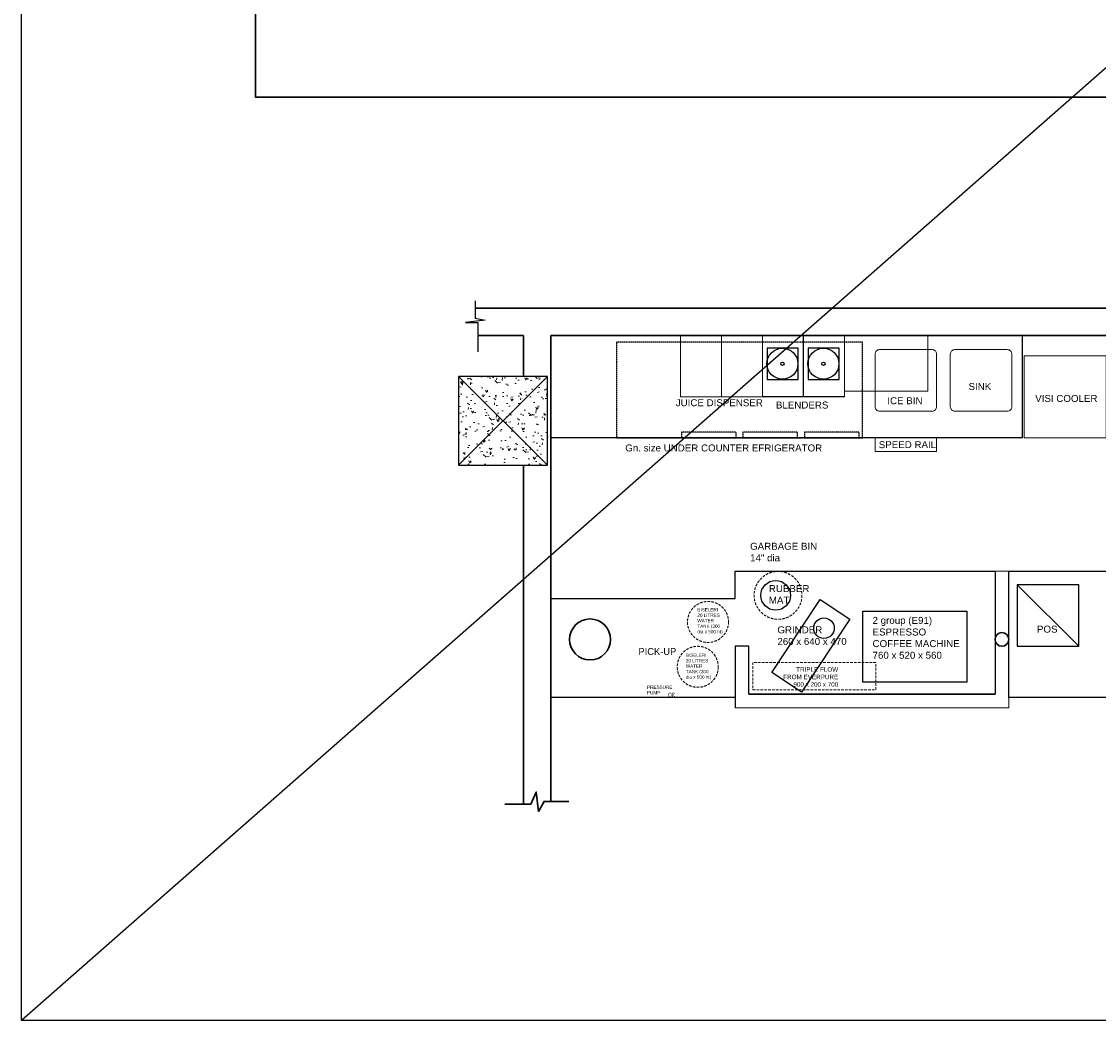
# Model space of a CAD drawing. Header units: millimetres. Extents: x 3351592 to 3400404, y -498420 to -470360.
# Tile 37 of 43: x 3375571 to 3383449, y -498420 to -491111. Entities that reach past the tile are written whole.
import ezdxf

# ---------------------------------------------------------------- set-up
doc = ezdxf.new("R2010")
doc.units = ezdxf.units.MM
doc.header["$LTSCALE"] = 3
doc.header["$MEASUREMENT"] = 0
doc.linetypes.add('DASHED2', pattern=[0.375, 0.25, -0.125])
doc.linetypes.add('HIDDEN', pattern=[0.375, 0.25, -0.125])
doc.layers.get('0').update_dxf_attribs({"linetype": 'CONTINUOUS'})
doc.layers.get('Defpoints').update_dxf_attribs({"linetype": 'CONTINUOUS'})
for name, color, linetype in [('A-ANNO-DIMS-30', 7, 'CONTINUOUS'), ('dim', 5, 'CONTINUOUS'), ('EQ', 7, 'CONTINUOUS'), ('Equipment', 5, 'CONTINUOUS'), ('Equipment Name', 7, 'CONTINUOUS')]:
    doc.layers.add(name, color=color, linetype=linetype)
for name, color, linetype, lineweight in [('bhs-3', 1, 'CONTINUOUS', 15), ('CGD_00$0$S-ANNO-PATT', 8, 'CONTINUOUS', 9), ('furniture', 7, 'CONTINUOUS', 20)]:
    doc.layers.add(name, color=color, linetype=linetype, lineweight=lineweight)
doc.styles.get("Standard").update_dxf_attribs({"font": 'arial.ttf'})

msp = doc.modelspace()

# ---------------------------------------------------------------- hatches: boundary and pattern name
at = {"layer": 'CGD_00$0$S-ANNO-PATT'}
h = msp.add_hatch(dxfattribs=at)
h.set_pattern_fill('AR-CONC', color=256, angle=-90, style=0)
h.set_pattern_definition([(320, (12278419.87, -19033906.4), (-15.9390855, -182.184669), [19.05, -209.55]), (265, (12278419.87, -19033906.4), (191.0566429, 35.242826), [15.24, -167.64]), (10.451, (12278418.55, -19033921.58), (175.1166878, -146.9425017), [16.19, -178.09]), (316.1842, (12278470.67, -19033906.4), (-42.042328, -271.079041), [28.575, -314.325]), (6.6356, (12278467.17, -19033929), (247.425556, -237.4042345), [24.285, -267.135]), (261.184, (12278470.67, -19033906.4), (247.425118, -237.404606), [22.86, -251.46]), (291, (12278457.97, -19033931.8), (-102.2655185, -151.6148798), [19.05, -209.55]), (236, (12278457.97, -19033931.8), (184.1879661, -61.8020283), [15.24, -167.64]), (341.4514, (12278449.45, -19033944.44), (81.9228577, -213.4164908), [16.19, -178.09]), (307.5, (12278419.874, -19033906.4), (84.55503887, -3.08860325), [0, -165.608, 0, -170.18, 0, -168.275]), (277.5, (12278419.87, -19033906.4), (100.1805748, -66.8196625), [0, -97.028, 0, -161.798, 0, -64.135]), (237.5, (12278419.874, -19033849.76), (-5.728744, -135.59059517), [0, -63.5, 0, -198.12, 0, -262.89]), (227.5, (12278419.87, -19033824.36), (25.426491, -148.1291814), [0, -82.55, 0, -131.572, 0, -186.69])])
h.paths.add_polyline_path([(3379417.3, -494357.3), (3379417.3, -493707.3), (3379092.3, -494032.3)])
h.paths.add_polyline_path([(3379417.3, -493707.3), (3378767.3, -493707.3), (3379092.3, -494032.3)])
h.paths.add_polyline_path([(3379092.3, -494032.3), (3378767.3, -493707.3), (3378767.3, -494357.3)])
h.paths.add_polyline_path([(3379417.3, -494357.3), (3379092.3, -494032.3), (3378767.3, -494357.3)])

# ---------------------------------------------------------------- linework, layer by layer
at = {"lineweight": 30}
for p, q in [((3389992.3, -493207.3), (3378888.7, -493207.3)), ((3378908, -493407.3), (3379243, -493407.3)), ((3379243, -493407.3), (3379243, -493707.3)), ((3379442.3, -493407.3), (3379442.3, -496817.7)), ((3379442.3, -493407.3), (3389792.3, -493407.3)), ((3389792.3, -493407.3), (3379442.3, -493407.3)), ((3379442.3, -493407.3), (3379442.3, -496817.7)), ((3379242.3, -494357.3), (3379242.3, -496837))]:
    msp.add_line(p, q, dxfattribs=at)
msp.add_line((3386217.3, -493407.3), (3381041.3, -493407.3))
msp.add_line((3386217.3, -493407.3), (3381041.3, -493407.3))
at = {"color": 252}
for p, q in [((3382890.4, -493407.3), (3382890.4, -494157.3)), ((3381590.4, -493857.3), (3380990.4, -493857.3)), ((3381590.4, -493857.3), (3380990.4, -493857.3)), ((3380792.3, -495682.3), (3380792.3, -496132.3)), ((3380892.3, -496032.3), (3382692.3, -496032.3))]:
    msp.add_line(p, q, dxfattribs=at)
msp.add_lwpolyline([(3378888.7, -493153.5), (3378888.7, -493281.9), (3378961.6, -493297), (3378819.6, -493312.8), (3378908, -493312.8), (3378908, -493527.5)])
for points in [[(3382890.4, -493407.3), (3382890.4, -494157.3), (3379442.3, -494157.3), (3379442.3, -493407.3)], [(3384868.3, -495132.3), (3384868.3, -496057.3), (3382792.3, -496057.3), (3382792.3, -495132.3)]]:
    msp.add_lwpolyline(points, close=True, dxfattribs=at)
msp.add_lwpolyline([(3378767.3, -493707.3), (3378767.3, -494357.3), (3379417.3, -494357.3), (3379417.3, -493707.3)], close=True)
msp.add_lwpolyline([(3382692.3, -495132.3), (3382692.3, -496032.3), (3380892.3, -496032.3), (3380892.3, -495682.3), (3380792.3, -495682.3), (3380792.3, -496057.3), (3379442.3, -496057.3), (3379442.3, -495332.3), (3380792.3, -495332.3), (3380792.3, -495132.3), (3382692.3, -495132.3), (3382692.3, -496032.3)], dxfattribs=at)
at = {"lineweight": 30}
msp.add_lwpolyline([(3379575.4, -496817.7), (3379393.9, -496817.7), (3379351.6, -496890.6), (3379335.7, -496748.7), (3379296.8, -496837), (3379106.9, -496837)], dxfattribs=at)
at = {"layer": 'A-ANNO-DIMS-30', "ltscale": 3}
msp.add_lwpolyline([(3375570.6, -476599.5), (3400403.7, -476599.5), (3400403.7, -498419.9), (3375570.6, -498419.9)], close=True, dxfattribs=at)
msp.add_lwpolyline([(3400403.7, -476599.5), (3375570.6, -498419.9)], dxfattribs=at)
at = {"layer": 'bhs-3', "color": 32, "lineweight": 30}
msp.add_line((3386092.3, -493407.3), (3379442.3, -493407.3), dxfattribs=at)
at = {"layer": 'bhs-3', "color": 252, "lineweight": 30}
msp.add_line((3379442.3, -495332.3), (3379442.3, -495282.3), dxfattribs=at)
msp.add_line((3379442.3, -495332.3), (3379442.3, -495282.3), dxfattribs=at)
at = {"layer": 'bhs-3', "color": 252}
for p, q in [((3379442.3, -496057.3), (3379442.3, -495332.3)), ((3379442.3, -496057.3), (3379442.3, -495332.3)), ((3380892.3, -495682.3), (3380792.3, -495682.3)), ((3380892.3, -495682.3), (3380892.3, -496032.3))]:
    msp.add_line(p, q, dxfattribs=at)
at = {"layer": 'Defpoints'}
for p, q in [((3379417.3, -493707.3), (3378767.3, -494357.3)), ((3379417.3, -494357.3), (3378767.3, -493707.3))]:
    msp.add_line(p, q, dxfattribs=at)
at = {"layer": 'dim', "color": 18, "lineweight": 30, "ltscale": 3}
msp.add_lwpolyline([(3377281.2, -478677.5), (3389831.4, -478677.5), (3389831.4, -491663.6), (3377281.2, -491663.6)], close=True, dxfattribs=at)
at = {"layer": 'EQ', "color": 252}
msp.add_line((3381290.4, -493857.3), (3381290.4, -493407.3), dxfattribs=at)
msp.add_line((3381290.4, -493857.3), (3381290.4, -493407.3), dxfattribs=at)
for points in [[(3381251.8, -493502.1), (3381024.8, -493502.1), (3381024.8, -493729.1), (3381251.8, -493729.1)], [(3381251.8, -493502.1), (3381024.8, -493502.1), (3381024.8, -493729.1), (3381251.8, -493729.1)], [(3381551.8, -493502.1), (3381324.8, -493502.1), (3381324.8, -493729.1), (3381551.8, -493729.1)]]:
    msp.add_lwpolyline(points, close=True, dxfattribs=at)
for centre, radius in [((3381137, -493614.6), 113.6), ((3381137, -493614.6), 113.6), ((3381437, -493614.6), 113.6), ((3381137, -493614.6), 12.1), ((3381437, -493614.6), 12.1), ((3381087.6, -495309.4), 108.7), ((3381087.6, -495309.4), 108.7)]:
    msp.add_circle(centre, radius, dxfattribs=at)
at = {"layer": 'Equipment', "color": 252}
msp.add_line((3383304.7, -495682.2), (3382854.7, -495232.2), dxfattribs=at)
at = {"layer": 'Equipment', "color": 252, "linetype": 'Continuous', "lineweight": 5, "ltscale": 25}
for points in [[(3380690.4, -493857.3), (3380390.4, -493857.3), (3380390.4, -493407.3), (3380690.4, -493407.3)], [(3380690.4, -493857.3), (3380390.4, -493857.3), (3380390.4, -493407.3), (3380690.4, -493407.3)], [(3380990.4, -493857.3), (3380690.4, -493857.3), (3380690.4, -493407.3), (3380990.4, -493407.3)], [(3380990.4, -493857.3), (3380690.4, -493857.3), (3380690.4, -493407.3), (3380990.4, -493407.3)], [(3383505.4, -494157.2), (3382905.4, -494157.2), (3382905.4, -493557.2), (3383505.4, -493557.2)], [(3382265.4, -494257.3), (3381815.4, -494257.3), (3381815.4, -494157.3), (3382265.4, -494157.3)]]:
    msp.add_lwpolyline(points, close=True, dxfattribs=at)
at = {"layer": 'Equipment', "color": 252, "linetype": 'HIDDEN'}
for points in [[(3379923.3, -494157.3), (3381723.3, -494157.3), (3381723.3, -493457.3), (3379923.3, -493457.3)], [(3380798.3, -494157.3), (3380798.3, -494115.3), (3380398.3, -494115.3), (3380398.3, -494157.3)], [(3381248.3, -494157.3), (3381248.3, -494115.3), (3380848.3, -494115.3), (3380848.3, -494157.3)], [(3381698.3, -494157.3), (3381698.3, -494115.3), (3381298.3, -494115.3), (3381298.3, -494157.3)]]:
    msp.add_lwpolyline(points, close=True, dxfattribs=at)
at = {"layer": 'Equipment', "color": 252, "linetype": 'Continuous', "lineweight": 5, "ltscale": 25}
for points in [[(3382232.4, -493961.5), (3381848.4, -493961.5, -0.414214), (3381815.4, -493928.5), (3381815.4, -493544.5, -0.414214), (3381848.4, -493511.5), (3382232.4, -493511.5, -0.414214), (3382265.4, -493544.5), (3382265.4, -493928.5, -0.414214)], [(3382782.4, -493961.5), (3382398.4, -493961.5, -0.414214), (3382365.4, -493928.5), (3382365.4, -493544.5, -0.414214), (3382398.4, -493511.5), (3382782.4, -493511.5, -0.414214), (3382815.4, -493544.5), (3382815.4, -493928.5, -0.414214)]]:
    msp.add_lwpolyline(points, format="xyb", close=True, dxfattribs=at)
at = {"layer": 'Equipment', "color": 252}
for points in [[(3382854.7, -495682.2), (3383304.7, -495682.2), (3383304.7, -495232.2), (3382854.7, -495232.2)], [(3381277.8, -496017.5), (3381060.6, -495874.5), (3381412.6, -495340), (3381629.7, -495482.9)], [(3381726.4, -495425.4), (3382486.4, -495425.4), (3382486.4, -495945.4), (3381726.4, -495945.4)]]:
    msp.add_lwpolyline(points, close=True, dxfattribs=at)
at = {"layer": 'Equipment', "color": 252, "linetype": 'DASHED2', "lineweight": 5, "ltscale": 25}
msp.add_lwpolyline([(3380920.5, -496000.1), (3381820.5, -496000.1), (3381820.5, -495800.1), (3380920.5, -495800.1)], close=True, dxfattribs=at)
for centre, radius in [((3381104.9, -495309.4), 175), ((3381104.9, -495309.4), 175), ((3380592.6, -495504.3), 150), ((3380517.7, -495832.4), 150)]:
    msp.add_circle(centre, radius, dxfattribs=at)
at = {"layer": 'Equipment', "color": 252}
msp.add_circle((3381440.9, -495549.8), 75, dxfattribs=at)
msp.add_circle((3381440.9, -495549.8), 75, dxfattribs=at)
at = {"layer": 'furniture', "color": 252}
for p, q in [((3382890.4, -494157.3), (3379442.3, -494157.3)), ((3382890.4, -494157.3), (3379442.3, -494157.3)), ((3382890.4, -494157.3), (3379442.3, -494157.3)), ((3380792.3, -495132.3), (3382692.3, -495132.3)), ((3380792.3, -495332.3), (3380792.3, -495132.3)), ((3382692.3, -495132.3), (3382792.3, -495132.3)), ((3382692.3, -495132.3), (3382692.3, -496032.3)), ((3382792.3, -496107.3), (3382792.3, -495132.3)), ((3382792.3, -495132.3), (3384868.3, -495132.3)), ((3382792.3, -496057.3), (3382792.3, -495132.3)), ((3382792.3, -495132.3), (3384868.3, -495132.3)), ((3379442.3, -495332.3), (3380792.3, -495332.3)), ((3380792.3, -496057.3), (3379442.3, -496057.3)), ((3384868.3, -496057.3), (3382792.3, -496057.3)), ((3384868.3, -496057.3), (3382792.3, -496057.3))]:
    msp.add_line(p, q, dxfattribs=at)
for points in [[(3380990.4, -493857.3), (3381590.4, -493857.3), (3381590.4, -493407.3), (3380990.4, -493407.3)], [(3380990.4, -493857.3), (3381590.4, -493857.3), (3381590.4, -493407.3), (3380990.4, -493407.3)], [(3381590.4, -493816.5), (3382200.4, -493816.5), (3382200.4, -493407.3), (3381590.4, -493407.3)]]:
    msp.add_lwpolyline(points, close=True, dxfattribs=at)
msp.add_lwpolyline([(3382792.3, -496132.3), (3382792.3, -495132.3), (3382692.3, -495132.3), (3382692.3, -496032.3), (3380892.3, -496032.3), (3380892.3, -495682.3), (3380792.3, -495682.3), (3380792.3, -496132.3), (3382792.3, -496132.3)], dxfattribs=at)
at = {"layer": 'furniture', "color": 5, "lineweight": 30}
for centre, radius in [((3379729.8, -495632.3), 150), ((3382742.3, -495632.3), 50)]:
    msp.add_circle(centre, radius, dxfattribs=at)
at = {"layer": 'furniture', "color": 252, "lineweight": 30}
for centre, radius in [((3379729.8, -495632.3), 150), ((3382742.3, -495632.3), 50)]:
    msp.add_circle(centre, radius, dxfattribs=at)

# ---------------------------------------------------------------- texts
at = {"layer": 'Equipment Name', "color": 252, "linetype": 'Continuous', "lineweight": 5, "ltscale": 25}
for s, insert, char_height, width, attachment_point in [('SINK', (3382498.4, -493807.6), 51, 654.681, 7), ('JUICE DISPENSER', (3380356.7, -493926.5), 51, 654.681, 7), ('BLENDERS', (3381089.5, -493943.3), 51, 654.681, 7), ('ICE BIN', (3381904.4, -493911.8), 51, 654.681, 7), ('VISI COOLER', (3382986.4, -493895.1), 51, 528.62, 7), ('Gn. size UNDER COUNTER EFRIGERATOR', (3379987.3, -494257.3), 51, 1828.153, 7), ('SPEED RAIL', (3381841.7, -494233.2), 51, 654.681, 7), ('GARBAGE BIN 14" dia', (3380900.4, -495061.7), 51, 528.62, 7), ('RUBBER MAT', (3381037.5, -495370.6), 51, 311.299, 7), ('2 group (E91)\\PESPRESSO COFFEE MACHINE\\P760 x 520 x 560', (3381796.5, -495774), 51, 654.681, 7), ('GRINDER\\P260 x 640 x 470', (3381100, -495673.1), 51, 528.62, 7), ('POS', (3382999, -495583), 51, 528.62, 7), ('TRIPLE FLOW FROM EVERPURE\\P900 x 200 x 700', (3381545, -495978.4), 33, 420.939, 9), ('TRIPLE FLOW FROM EVERPURE\\P900 x 200 x 700', (3381545, -495978.4), 33, 420.939, 9)]:
    msp.add_mtext(s, dxfattribs=dict(at, insert=insert, char_height=char_height, width=width, attachment_point=attachment_point))
at = {"layer": 'Equipment Name', "color": 252, "linetype": 'Continuous', "lineweight": 5, "ltscale": 25, "attachment_point": 1}
for s, insert, char_height, width, rotation in [('BISELERI 20 LITRES WATER TANK (300 dia x 500 ht)', (3380514.7, -495403.1), 24, 185.109, 360), ('{\\fSuperFrench|b0|i0|c2|p2;PICK-UP}', (3380084, -495695.1), 51, 265.382, 360), ('BISELERI 20 LITRES WATER TANK (300 dia x 500 ht)', (3380430.6, -495735.2), 24, 185.109, 360), ('PRESSURE PUMP', (3380146.6, -495969.7), 24, 185.109, 360), ('30', (3380352.7, -496054.4, 0), 33, 273.405, 180)]:
    msp.add_mtext(s, dxfattribs=dict(at, insert=insert, char_height=char_height, width=width, rotation=rotation))

doc.saveas('drawing.dxf')
